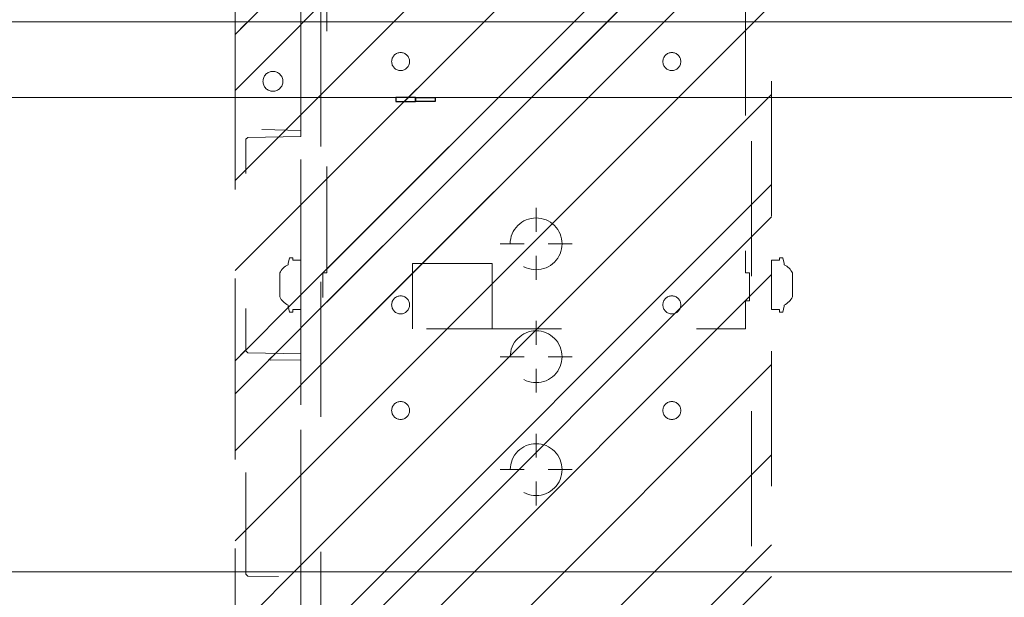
# Model space of a CAD drawing. Header units: inches. Extents: x -463 to -294, y -230 to 12.
# Tile 4 of 68: x -404.44 to -394.72, y -3.32 to 2.39. Entities that reach past the tile are written whole.
import ezdxf

# ---------------------------------------------------------------- set-up
doc = ezdxf.new("R2010")
doc.units = ezdxf.units.IN
doc.header["$LTSCALE"] = 32
doc.header["$MEASUREMENT"] = 0
doc.header["$PDMODE"] = 1
doc.header["$PDSIZE"] = -2
doc.linetypes.add('Dash Style-1', pattern=[0.083328, 0.041656, -0.041672])
for name, color, linetype, lineweight in [('DashLine', 7, 'Dash Style-1', 13), ('DashLineFill', 7, 'Dash Style-1', 13), ('Drawing', 7, 'Continuous', 18), ('Metal-DeskStructure', 7, 'Continuous', 13), ('None', 7, 'Continuous', 18), ('SolidLine', 7, 'Continuous', 15), ('Wood_1-H', 7, 'Continuous', 13)]:
    doc.layers.add(name, color=color, linetype=linetype, lineweight=lineweight)
doc.layers.add('GrainArrowClass', color=7, linetype='Continuous', lineweight=25, true_color=0x888888)
doc.layers.add('Metal-Leg', color=7, linetype='Continuous', lineweight=18, true_color=0x4c4c4c)
pattern_1 = [(45, (0, 0), (-1.613, 1.9357), []), (45, (-1.0608, 1.0608), (-0.472346, 0.41676), [])]

# ---------------------------------------------------------------- blocks, each defined once
blk = doc.blocks.new('GrainArrow-V')
at = {"layer": 'GrainArrowClass'}
for points in [[(-0.2103, 0.0197), (-0.2103, -0.0197), (-0.0162, -0.0197), (-0.0162, 0.0197), (-0.2103, 0.0197)], [(-0.2103, 0.0197), (-0.2103, -0.0197), (-0.0162, -0.0197), (-0.0162, 0.0197), (-0.2103, 0.0197)], [(-0.2103, 0.0197), (-0.2103, -0.0197), (-0.0162, -0.0197), (-0.0162, 0.0197), (-0.2103, 0.0197)], [(-0.2103, 0.0197), (-0.2103, -0.0197), (-0.0162, -0.0197), (-0.0162, 0.0197), (-0.2103, 0.0197)], [(-0.0162, 0.0197), (-0.0162, -0.0197), (-0.0162, -0.0197), (-0.0162, 0.0197), (-0.0162, 0.0197)], [(-0.0162, 0.0197), (-0.0162, -0.0197), (-0.0162, -0.0197), (-0.0162, 0.0197), (-0.0162, 0.0197)], [(0.1779, 0.0197), (0.1779, -0.0197), (-0.0162, -0.0197), (-0.0162, 0.0197), (0.1779, 0.0197)], [(0.1779, 0.0197), (0.1779, -0.0197), (-0.0162, -0.0197), (-0.0162, 0.0197), (0.1779, 0.0197)], [(0.1779, 0.0197), (0.1779, -0.0197), (-0.0162, -0.0197), (-0.0162, 0.0197), (0.1779, 0.0197)], [(0.1779, 0.0197), (0.1779, -0.0197), (-0.0162, -0.0197), (-0.0162, 0.0197), (0.1779, 0.0197)]]:
    blk.add_lwpolyline(points, dxfattribs=at)
blk = doc.blocks.new('Group-24')
at = {"layer": 'Wood_1-H'}
for points in [[(-48.7767, 17.3436), (-33.3279, 17.3436), (-33.3279, 16.5956), (-48.7767, 16.5956), (-48.7767, 17.3436)], [(-48.7767, 17.3436), (-33.3279, 17.3436), (-33.3279, 16.5956), (-48.7767, 16.5956), (-48.7767, 17.3436)], [(-48.7767, 17.3436), (-48.7767, 17.3436), (-33.3279, 17.3436), (-33.3279, 17.3436), (-48.7767, 17.3436)], [(-33.3279, 16.5956), (-33.3279, 16.5956), (-48.7767, 16.5956), (-48.7767, 16.5956), (-33.3279, 16.5956)]]:
    blk.add_lwpolyline(points, dxfattribs=at)
at = {"layer": 'Wood_1-H', "color": 7}
blk.add_blockref('GrainArrow-V', (-41.0523, 16.5759), dxfattribs=at)
blk = doc.blocks.new('Group-28')
at = {"layer": 'DashLineFill', "linetype": 'Continuous', "lineweight": 13}
h = blk.add_hatch(dxfattribs=at)
h.set_pattern_fill('Steel', color=253, style=0, pattern_type=2)
h.set_pattern_definition(pattern_1)
h.paths.add_polyline_path([(-2.0669, 1.3976), (2.0669, 1.3976), (2.0669, 0.1378), (2.1063, 0.1378), (2.1063, -0.1378), (2.0669, -0.1378), (2.0669, -5.2756), (2.1063, -5.2756), (2.1063, -5.5512), (2.0669, -5.5512), (2.0669, -5.8268), (-2.0669, -5.8268), (-2.0669, -5.5512), (-2.1063, -5.5512), (-2.1063, -5.2756), (-2.0669, -5.2756), (-2.0669, -0.1378), (-2.1063, -0.1378), (-2.1063, 0.1378), (-2.0669, 0.1378)])
at = {"layer": 'DashLineFill', "flags": 128}
blk.add_lwpolyline([(-2.0669, 1.3976), (2.0669, 1.3976), (2.0669, 0.1378), (2.1063, 0.1378), (2.1063, -0.1378), (2.0669, -0.1378), (2.0669, -5.2756), (2.1063, -5.2756), (2.1063, -5.5512), (2.0669, -5.5512), (2.0669, -5.8268), (-2.0669, -5.8268), (-2.0669, -5.5512), (-2.1063, -5.5512), (-2.1063, -5.2756), (-2.0669, -5.2756), (-2.0669, -0.1378), (-2.1063, -0.1378), (-2.1063, 0.1378), (-2.0669, 0.1378)], close=True, dxfattribs=at)
at = {"layer": 'SolidLine', "flags": 128}
blk.add_lwpolyline([(-1.2205, -5.8268), (-1.2205, -5.1826), (-0.4331, -5.1826), (-0.4331, -5.8268)], dxfattribs=at)
at = {"layer": 'SolidLine', "linetype": 'Continuous', "lineweight": 5}
blk.add_point((0, 0), dxfattribs=at)
blk = doc.blocks.new('TL14_upper_leg (2D)')
at = {"layer": 'DashLine', "flags": 128}
blk.add_lwpolyline([(0, 1.2205), (0.1196, 1.2146), (0.2381, 1.197), (0.3543, 1.1679), (0.4671, 1.1276), (0.5753, 1.0764), (0.6781, 1.0148), (0.7743, 0.9434), (0.863, 0.863), (0.9434, 0.7743), (1.0148, 0.6781), (1.0764, 0.5753), (1.1276, 0.4671), (1.1679, 0.3543), (1.197, 0.2381), (1.2146, 0.1196), (1.2205, 0), (1.2146, -0.1196), (1.197, -0.2381), (1.1679, -0.3543), (1.1276, -0.4671), (1.0764, -0.5753), (1.0148, -0.6781), (0.9434, -0.7743), (0.863, -0.863), (0.7743, -0.9434), (0.6781, -1.0148), (0.5753, -1.0764), (0.4671, -1.1276), (0.3543, -1.1679), (0.2381, -1.197), (0.1196, -1.2146), (0, -1.2205), (-0.1196, -1.2146), (-0.2381, -1.197), (-0.3543, -1.1679), (-0.4671, -1.1276), (-0.5753, -1.0764), (-0.6781, -1.0148), (-0.7743, -0.9434), (-0.863, -0.863), (-0.9434, -0.7743), (-1.0148, -0.6781), (-1.0764, -0.5753), (-1.1276, -0.4671), (-1.1679, -0.3543), (-1.197, -0.2381), (-1.2146, -0.1196), (-1.2205, 0), (-1.2146, 0.1196), (-1.197, 0.2381), (-1.1679, 0.3543), (-1.1276, 0.4671), (-1.0764, 0.5753), (-1.0148, 0.6781), (-0.9434, 0.7743), (-0.863, 0.863), (-0.7743, 0.9434), (-0.6781, 1.0148), (-0.5753, 1.0764), (-0.4671, 1.1276), (-0.3543, 1.1679), (-0.2381, 1.197), (-0.1196, 1.2146)], close=True, dxfattribs=at)
at = {"layer": 'Metal-Leg', "linetype": 'Continuous', "lineweight": 5}
blk.add_point((0, 0), dxfattribs=at)
blk.add_point((0, 0), dxfattribs=at)
at = {"layer": 'SolidLine', "flags": 128}
for points in [[(-2.3228, 0.2437), (-2.4016, 0.2437), (-2.4016, 0.2677), (-2.4341, 0.2677), (-2.4493, 0.2108), (-2.4493, 0.1992, 0.157975), (-2.5315, 0.1181), (-2.5315, -0.1181, 0.156027), (-2.4493, -0.1991), (-2.4493, -0.2108), (-2.4341, -0.2677), (-2.4016, -0.2677), (-2.4016, -0.2437), (-2.3228, -0.2437)], [(2.3228, 0.2437), (2.4016, 0.2437), (2.4016, 0.2677), (2.4341, 0.2677), (2.4493, 0.2108), (2.4493, 0.1992, -0.157975), (2.5315, 0.1181), (2.5315, -0.1181, -0.156027), (2.4493, -0.1991), (2.4493, -0.2108), (2.4341, -0.2677), (2.4016, -0.2677), (2.4016, -0.2437), (2.3228, -0.2437)], [(-2.3228, -5.15), (-2.4016, -5.15), (-2.4016, -5.126), (-2.4341, -5.126), (-2.4493, -5.1829), (-2.4493, -5.1945, 0.157975), (-2.5315, -5.2756), (-2.5315, -5.5118, 0.156027), (-2.4493, -5.5928), (-2.4493, -5.6045), (-2.4341, -5.6614), (-2.4016, -5.6614), (-2.4016, -5.6374), (-2.3228, -5.6374)], [(2.3228, -5.15), (2.4016, -5.15), (2.4016, -5.126), (2.4341, -5.126), (2.4493, -5.1829), (2.4493, -5.1945, -0.157975), (2.5315, -5.2756), (2.5315, -5.5118, -0.156027), (2.4493, -5.5928), (2.4493, -5.6045), (2.4341, -5.6614), (2.4016, -5.6614), (2.4016, -5.6374), (2.3228, -5.6374)]]:
    blk.add_lwpolyline(points, format="xyb", close=True, dxfattribs=at)
at = {"layer": 'DashLine', "color": 7}
blk.add_blockref('Group-28', (0, 0), dxfattribs=at)
blk = doc.blocks.new('Group-30')
at = {"layer": 'DashLine'}
for p, q in [((0.0002, -0.9961), (0.0002, -0.7598)), ((-0.1179, -1.1142), (-0.3541, -1.1142)), ((0.1183, -1.1142), (0.3545, -1.1142)), ((0.0002, -1.2323), (0.0002, -1.4685))]:
    blk.add_line(p, q, dxfattribs=at)
at = {"layer": 'DashLine', "flags": 128}
blk.add_lwpolyline([(-0.2557, -1.1142), (-0.2545, -1.0891), (-0.2508, -1.0642), (-0.2447, -1.0399), (-0.2362, -1.0162), (-0.2255, -0.9935), (-0.2126, -0.972), (-0.1976, -0.9518), (-0.1808, -0.9332), (-0.1621, -0.9164), (-0.142, -0.9014), (-0.1204, -0.8885), (-0.0977, -0.8777), (-0.0741, -0.8693), (-0.0497, -0.8632), (-0.0249, -0.8595), (0.0002, -0.8583), (0.0253, -0.8595), (0.0501, -0.8632), (0.0745, -0.8693), (0.0981, -0.8777), (0.1208, -0.8885), (0.1424, -0.9014), (0.1625, -0.9164), (0.1812, -0.9332), (0.198, -0.9518), (0.213, -0.972), (0.2259, -0.9935), (0.2366, -1.0162), (0.2451, -1.0399), (0.2512, -1.0642), (0.2549, -1.0891), (0.2561, -1.1142), (0.2549, -1.1393), (0.2512, -1.1641), (0.2451, -1.1885), (0.2366, -1.2121), (0.2259, -1.2348), (0.213, -1.2563), (0.198, -1.2765), (0.1812, -1.2951), (0.1625, -1.312), (0.1424, -1.327), (0.1208, -1.3399), (0.0981, -1.3506), (0.0745, -1.3591), (0.0501, -1.3652), (0.0253, -1.3688), (0.0002, -1.3701), (-0.0249, -1.3688), (-0.0497, -1.3652), (-0.0741, -1.3591), (-0.0977, -1.3506), (-0.1204, -1.3399), (-0.142, -1.327), (-0.1621, -1.312), (-0.1808, -1.2951), (-0.1976, -1.2765), (-0.2126, -1.2563), (-0.2255, -1.2348), (-0.2362, -1.2121), (-0.2447, -1.1885), (-0.2508, -1.1641), (-0.2545, -1.1393)], close=True, dxfattribs=at)
blk = doc.blocks.new('Group-31')
at = {"layer": 'DashLine'}
for p, q in [((0, 0.1181), (0, 0.3543)), ((-0.1181, 0), (-0.3543, 0)), ((0.1181, 0), (0.3543, 0)), ((0, -0.1181), (0, -0.3543))]:
    blk.add_line(p, q, dxfattribs=at)
at = {"layer": 'DashLine', "flags": 128}
blk.add_lwpolyline([(-0.2559, 0), (-0.2547, 0.0251), (-0.251, 0.0499), (-0.2449, 0.0743), (-0.2364, 0.0979), (-0.2257, 0.1206), (-0.2128, 0.1422), (-0.1978, 0.1623), (-0.181, 0.181), (-0.1623, 0.1978), (-0.1422, 0.2128), (-0.1206, 0.2257), (-0.0979, 0.2364), (-0.0743, 0.2449), (-0.0499, 0.251), (-0.0251, 0.2547), (0, 0.2559), (0.0251, 0.2547), (0.0499, 0.251), (0.0743, 0.2449), (0.0979, 0.2364), (0.1206, 0.2257), (0.1422, 0.2128), (0.1623, 0.1978), (0.181, 0.181), (0.1978, 0.1623), (0.2128, 0.1422), (0.2257, 0.1206), (0.2364, 0.0979), (0.2449, 0.0743), (0.251, 0.0499), (0.2547, 0.0251), (0.2559, 0), (0.2547, -0.0251), (0.251, -0.0499), (0.2449, -0.0743), (0.2364, -0.0979), (0.2257, -0.1206), (0.2128, -0.1422), (0.1978, -0.1623), (0.181, -0.181), (0.1623, -0.1978), (0.1422, -0.2128), (0.1206, -0.2257), (0.0979, -0.2364), (0.0743, -0.2449), (0.0499, -0.251), (0.0251, -0.2547), (0, -0.2559), (-0.0251, -0.2547), (-0.0499, -0.251), (-0.0743, -0.2449), (-0.0979, -0.2364), (-0.1206, -0.2257), (-0.1422, -0.2128), (-0.1623, -0.1978), (-0.181, -0.181), (-0.1978, -0.1623), (-0.2128, -0.1422), (-0.2257, -0.1206), (-0.2364, -0.0979), (-0.2449, -0.0743), (-0.251, -0.0499), (-0.2547, -0.0251)], close=True, dxfattribs=at)
blk = doc.blocks.new('Group-32')
at = {"layer": 'DashLine'}
for p, q in [((-0.0002, 1.2323), (-0.0002, 1.4685)), ((-0.1183, 1.1142), (-0.3545, 1.1142)), ((0.1179, 1.1142), (0.3541, 1.1142)), ((-0.0002, 0.9961), (-0.0002, 0.7598))]:
    blk.add_line(p, q, dxfattribs=at)
at = {"layer": 'DashLine', "flags": 128}
blk.add_lwpolyline([(-0.2561, 1.1142), (-0.2549, 1.1393), (-0.2512, 1.1641), (-0.2451, 1.1885), (-0.2366, 1.2121), (-0.2259, 1.2348), (-0.213, 1.2563), (-0.198, 1.2765), (-0.1812, 1.2951), (-0.1625, 1.312), (-0.1424, 1.327), (-0.1208, 1.3399), (-0.0981, 1.3506), (-0.0745, 1.3591), (-0.0501, 1.3652), (-0.0253, 1.3688), (-0.0002, 1.3701), (0.0249, 1.3688), (0.0497, 1.3652), (0.0741, 1.3591), (0.0977, 1.3506), (0.1204, 1.3399), (0.142, 1.327), (0.1621, 1.312), (0.1808, 1.2951), (0.1976, 1.2765), (0.2126, 1.2563), (0.2255, 1.2348), (0.2362, 1.2121), (0.2447, 1.1885), (0.2508, 1.1641), (0.2545, 1.1393), (0.2557, 1.1142), (0.2545, 1.0891), (0.2508, 1.0642), (0.2447, 1.0399), (0.2362, 1.0162), (0.2255, 0.9935), (0.2126, 0.972), (0.1976, 0.9518), (0.1808, 0.9332), (0.1621, 0.9164), (0.142, 0.9014), (0.1204, 0.8885), (0.0977, 0.8777), (0.0741, 0.8693), (0.0497, 0.8632), (0.0249, 0.8595), (-0.0002, 0.8583), (-0.0253, 0.8595), (-0.0501, 0.8632), (-0.0745, 0.8693), (-0.0981, 0.8777), (-0.1208, 0.8885), (-0.1424, 0.9014), (-0.1625, 0.9164), (-0.1812, 0.9332), (-0.198, 0.9518), (-0.213, 0.972), (-0.2259, 0.9935), (-0.2366, 1.0162), (-0.2451, 1.0399), (-0.2512, 1.0642), (-0.2549, 1.0891)], close=True, dxfattribs=at)
blk = doc.blocks.new('1BRPT9-Bracket (2D)')
at = {"layer": 'DashLineFill', "linetype": 'Continuous', "lineweight": 13}
h = blk.add_hatch(dxfattribs=at)
h.set_pattern_fill('Steel', color=253, style=0, pattern_type=2)
h.set_pattern_definition(pattern_1)
edge = h.paths.add_edge_path()
edge.add_arc((1.6779, -8.4882), 0.252, 270, 360)
edge.add_line((1.9299, -8.4882), (1.9299, -7.4803))
edge.add_line((1.9299, -7.4803), (2.3236, -7.4803))
edge.add_line((2.3236, -7.4803), (2.3236, 7.4611))
edge.add_line((2.3236, 7.4611), (1.9299, 7.4803))
edge.add_line((1.9299, 7.4803), (1.9299, 8.4882))
edge.add_arc((1.6779, 8.4882), 0.252, 360, 450)
edge.add_line((1.6779, 8.7402), (-2.3221, 8.7402))
edge.add_line((-2.3221, 8.7402), (-2.3221, -8.7402))
edge.add_line((-2.3221, -8.7402), (1.6779, -8.7402))
h = blk.add_hatch(dxfattribs=at)
h.set_pattern_fill('Steel', color=253, style=0, pattern_type=2)
h.set_pattern_definition(pattern_1)
h.paths.add_polyline_path([(-1.3378, 3.002), (-1.3291, 3.0015), (-1.3205, 3.0003), (-1.3121, 2.9982), (-1.3039, 2.9952), (-1.2961, 2.9915), (-1.2886, 2.987), (-1.2816, 2.9819), (-1.2752, 2.976), (-1.2693, 2.9696), (-1.2642, 2.9626), (-1.2597, 2.9551), (-1.256, 2.9473), (-1.253, 2.9391), (-1.2509, 2.9307), (-1.2497, 2.9221), (-1.2492, 2.9134), (-1.2497, 2.9047), (-1.2509, 2.8961), (-1.253, 2.8877), (-1.256, 2.8795), (-1.2597, 2.8716), (-1.2642, 2.8642), (-1.2693, 2.8572), (-1.2752, 2.8507), (-1.2816, 2.8449), (-1.2886, 2.8397), (-1.2961, 2.8353), (-1.3039, 2.8315), (-1.3121, 2.8286), (-1.3205, 2.8265), (-1.3291, 2.8252), (-1.3378, 2.8248), (-1.3465, 2.8252), (-1.3551, 2.8265), (-1.3635, 2.8286), (-1.3717, 2.8315), (-1.3796, 2.8353), (-1.387, 2.8397), (-1.394, 2.8449), (-1.4005, 2.8507), (-1.4063, 2.8572), (-1.4115, 2.8642), (-1.4159, 2.8716), (-1.4197, 2.8795), (-1.4226, 2.8877), (-1.4247, 2.8961), (-1.426, 2.9047), (-1.4264, 2.9134), (-1.426, 2.9221), (-1.4247, 2.9307), (-1.4226, 2.9391), (-1.4197, 2.9473), (-1.4159, 2.9551), (-1.4115, 2.9626), (-1.4063, 2.9696), (-1.4005, 2.976), (-1.394, 2.9819), (-1.387, 2.987), (-1.3796, 2.9915), (-1.3717, 2.9952), (-1.3635, 2.9982), (-1.3551, 3.0003), (-1.3465, 3.0015)])
h = blk.add_hatch(dxfattribs=at)
h.set_pattern_fill('Steel', color=253, style=0, pattern_type=2)
h.set_pattern_definition(pattern_1)
h.paths.add_polyline_path([(1.3393, 3.002), (1.348, 3.0015), (1.3566, 3.0003), (1.3651, 2.9982), (1.3732, 2.9952), (1.3811, 2.9915), (1.3886, 2.987), (1.3955, 2.9819), (1.402, 2.976), (1.4078, 2.9696), (1.413, 2.9626), (1.4175, 2.9551), (1.4212, 2.9473), (1.4241, 2.9391), (1.4262, 2.9307), (1.4275, 2.9221), (1.4279, 2.9134), (1.4275, 2.9047), (1.4262, 2.8961), (1.4241, 2.8877), (1.4212, 2.8795), (1.4175, 2.8716), (1.413, 2.8642), (1.4078, 2.8572), (1.402, 2.8507), (1.3955, 2.8449), (1.3886, 2.8397), (1.3811, 2.8353), (1.3732, 2.8315), (1.3651, 2.8286), (1.3566, 2.8265), (1.348, 2.8252), (1.3393, 2.8248), (1.3307, 2.8252), (1.3221, 2.8265), (1.3136, 2.8286), (1.3054, 2.8315), (1.2976, 2.8353), (1.2901, 2.8397), (1.2832, 2.8449), (1.2767, 2.8507), (1.2709, 2.8572), (1.2657, 2.8642), (1.2612, 2.8716), (1.2575, 2.8795), (1.2546, 2.8877), (1.2525, 2.8961), (1.2512, 2.9047), (1.2508, 2.9134), (1.2512, 2.9221), (1.2525, 2.9307), (1.2546, 2.9391), (1.2575, 2.9473), (1.2612, 2.9551), (1.2657, 2.9626), (1.2709, 2.9696), (1.2767, 2.976), (1.2832, 2.9819), (1.2901, 2.987), (1.2976, 2.9915), (1.3054, 2.9952), (1.3136, 2.9982), (1.3221, 3.0003), (1.3307, 3.0015)])
h = blk.add_hatch(dxfattribs=at)
h.set_pattern_fill('Steel', color=253, style=0, pattern_type=2)
h.set_pattern_definition(pattern_1)
h.paths.add_polyline_path([(-1.3378, 0.6004), (-1.3291, 0.6), (-1.3205, 0.5987), (-1.3121, 0.5966), (-1.3039, 0.5937), (-1.2961, 0.5899), (-1.2886, 0.5855), (-1.2816, 0.5803), (-1.2752, 0.5744), (-1.2693, 0.568), (-1.2642, 0.561), (-1.2597, 0.5536), (-1.256, 0.5457), (-1.253, 0.5375), (-1.2509, 0.5291), (-1.2497, 0.5205), (-1.2492, 0.5118), (-1.2497, 0.5031), (-1.2509, 0.4945), (-1.253, 0.4861), (-1.256, 0.4779), (-1.2597, 0.4701), (-1.2642, 0.4626), (-1.2693, 0.4556), (-1.2752, 0.4492), (-1.2816, 0.4433), (-1.2886, 0.4382), (-1.2961, 0.4337), (-1.3039, 0.43), (-1.3121, 0.427), (-1.3205, 0.4249), (-1.3291, 0.4237), (-1.3378, 0.4232), (-1.3465, 0.4237), (-1.3551, 0.4249), (-1.3635, 0.427), (-1.3717, 0.43), (-1.3796, 0.4337), (-1.387, 0.4382), (-1.394, 0.4433), (-1.4005, 0.4492), (-1.4063, 0.4556), (-1.4115, 0.4626), (-1.4159, 0.4701), (-1.4197, 0.4779), (-1.4226, 0.4861), (-1.4247, 0.4945), (-1.426, 0.5031), (-1.4264, 0.5118), (-1.426, 0.5205), (-1.4247, 0.5291), (-1.4226, 0.5375), (-1.4197, 0.5457), (-1.4159, 0.5536), (-1.4115, 0.561), (-1.4063, 0.568), (-1.4005, 0.5744), (-1.394, 0.5803), (-1.387, 0.5855), (-1.3796, 0.5899), (-1.3717, 0.5937), (-1.3635, 0.5966), (-1.3551, 0.5987), (-1.3465, 0.6)])
h = blk.add_hatch(dxfattribs=at)
h.set_pattern_fill('Steel', color=253, style=0, pattern_type=2)
h.set_pattern_definition(pattern_1)
h.paths.add_polyline_path([(1.3393, 0.6004), (1.348, 0.6), (1.3566, 0.5987), (1.3651, 0.5966), (1.3732, 0.5937), (1.3811, 0.5899), (1.3886, 0.5855), (1.3955, 0.5803), (1.402, 0.5744), (1.4078, 0.568), (1.413, 0.561), (1.4175, 0.5536), (1.4212, 0.5457), (1.4241, 0.5375), (1.4262, 0.5291), (1.4275, 0.5205), (1.4279, 0.5118), (1.4275, 0.5031), (1.4262, 0.4945), (1.4241, 0.4861), (1.4212, 0.4779), (1.4175, 0.4701), (1.413, 0.4626), (1.4078, 0.4556), (1.402, 0.4492), (1.3955, 0.4433), (1.3886, 0.4382), (1.3811, 0.4337), (1.3732, 0.43), (1.3651, 0.427), (1.3566, 0.4249), (1.348, 0.4237), (1.3393, 0.4232), (1.3307, 0.4237), (1.3221, 0.4249), (1.3136, 0.427), (1.3054, 0.43), (1.2976, 0.4337), (1.2901, 0.4382), (1.2832, 0.4433), (1.2767, 0.4492), (1.2709, 0.4556), (1.2657, 0.4626), (1.2612, 0.4701), (1.2575, 0.4779), (1.2546, 0.4861), (1.2525, 0.4945), (1.2512, 0.5031), (1.2508, 0.5118), (1.2512, 0.5205), (1.2525, 0.5291), (1.2546, 0.5375), (1.2575, 0.5457), (1.2612, 0.5536), (1.2657, 0.561), (1.2709, 0.568), (1.2767, 0.5744), (1.2832, 0.5803), (1.2901, 0.5855), (1.2976, 0.5899), (1.3054, 0.5937), (1.3136, 0.5966), (1.3221, 0.5987), (1.3307, 0.6)])
h = blk.add_hatch(dxfattribs=at)
h.set_pattern_fill('Steel', color=253, style=0, pattern_type=2)
h.set_pattern_definition(pattern_1)
h.paths.add_polyline_path([(-1.3378, -0.6196), (-1.3465, -0.6191), (-1.3551, -0.6179), (-1.3635, -0.6158), (-1.3717, -0.6128), (-1.3796, -0.6091), (-1.387, -0.6046), (-1.394, -0.5995), (-1.4005, -0.5936), (-1.4063, -0.5872), (-1.4115, -0.5802), (-1.4159, -0.5727), (-1.4197, -0.5649), (-1.4226, -0.5567), (-1.4247, -0.5483), (-1.426, -0.5397), (-1.4264, -0.531), (-1.426, -0.5223), (-1.4247, -0.5137), (-1.4226, -0.5053), (-1.4197, -0.4971), (-1.4159, -0.4892), (-1.4115, -0.4818), (-1.4063, -0.4748), (-1.4005, -0.4684), (-1.394, -0.4625), (-1.387, -0.4573), (-1.3796, -0.4529), (-1.3717, -0.4492), (-1.3635, -0.4462), (-1.3551, -0.4441), (-1.3465, -0.4428), (-1.3378, -0.4424), (-1.3291, -0.4428), (-1.3205, -0.4441), (-1.3121, -0.4462), (-1.3039, -0.4492), (-1.2961, -0.4529), (-1.2886, -0.4573), (-1.2816, -0.4625), (-1.2752, -0.4684), (-1.2693, -0.4748), (-1.2642, -0.4818), (-1.2597, -0.4892), (-1.256, -0.4971), (-1.253, -0.5053), (-1.2509, -0.5137), (-1.2497, -0.5223), (-1.2492, -0.531), (-1.2497, -0.5397), (-1.2509, -0.5483), (-1.253, -0.5567), (-1.256, -0.5649), (-1.2597, -0.5727), (-1.2642, -0.5802), (-1.2693, -0.5872), (-1.2752, -0.5936), (-1.2816, -0.5995), (-1.2886, -0.6046), (-1.2961, -0.6091), (-1.3039, -0.6128), (-1.3121, -0.6158), (-1.3205, -0.6179), (-1.3291, -0.6191)])
h = blk.add_hatch(dxfattribs=at)
h.set_pattern_fill('Steel', color=253, style=0, pattern_type=2)
h.set_pattern_definition(pattern_1)
h.paths.add_polyline_path([(1.3393, -0.6196), (1.3307, -0.6191), (1.3221, -0.6179), (1.3136, -0.6158), (1.3054, -0.6128), (1.2976, -0.6091), (1.2901, -0.6046), (1.2832, -0.5995), (1.2767, -0.5936), (1.2709, -0.5872), (1.2657, -0.5802), (1.2612, -0.5727), (1.2575, -0.5649), (1.2546, -0.5567), (1.2525, -0.5483), (1.2512, -0.5397), (1.2508, -0.531), (1.2512, -0.5223), (1.2525, -0.5137), (1.2546, -0.5053), (1.2575, -0.4971), (1.2612, -0.4892), (1.2657, -0.4818), (1.2709, -0.4748), (1.2767, -0.4684), (1.2832, -0.4625), (1.2901, -0.4573), (1.2976, -0.4529), (1.3054, -0.4492), (1.3136, -0.4462), (1.3221, -0.4441), (1.3307, -0.4428), (1.3393, -0.4424), (1.348, -0.4428), (1.3566, -0.4441), (1.3651, -0.4462), (1.3732, -0.4492), (1.3811, -0.4529), (1.3886, -0.4573), (1.3955, -0.4625), (1.402, -0.4684), (1.4078, -0.4748), (1.413, -0.4818), (1.4175, -0.4892), (1.4212, -0.4971), (1.4241, -0.5053), (1.4262, -0.5137), (1.4275, -0.5223), (1.4279, -0.531), (1.4275, -0.5397), (1.4262, -0.5483), (1.4241, -0.5567), (1.4212, -0.5649), (1.4175, -0.5727), (1.413, -0.5802), (1.4078, -0.5872), (1.402, -0.5936), (1.3955, -0.5995), (1.3886, -0.6046), (1.3811, -0.6091), (1.3732, -0.6128), (1.3651, -0.6158), (1.3566, -0.6179), (1.348, -0.6191)])
at = {"layer": 'DashLineFill'}
for p, q in [((-2.1252, 8.7402), (-2.1252, -8.7402)), ((2.1268, 7.4611), (2.1268, -7.4803))]:
    blk.add_line(p, q, dxfattribs=at)
at = {"layer": 'DashLineFill', "flags": 128}
blk.add_lwpolyline([(1.6779, -8.7402, 0.414214), (1.9299, -8.4882), (1.9299, -7.4803), (2.3236, -7.4803), (2.3236, 7.4611), (1.9299, 7.4803), (1.9299, 8.4882, 0.414214), (1.6779, 8.7402), (-2.3221, 8.7402), (-2.3221, -8.7402)], format="xyb", close=True, dxfattribs=at)
for points in [[(-1.3378, 3.002), (-1.3291, 3.0015), (-1.3205, 3.0003), (-1.3121, 2.9982), (-1.3039, 2.9952), (-1.2961, 2.9915), (-1.2886, 2.987), (-1.2816, 2.9819), (-1.2752, 2.976), (-1.2693, 2.9696), (-1.2642, 2.9626), (-1.2597, 2.9551), (-1.256, 2.9473), (-1.253, 2.9391), (-1.2509, 2.9307), (-1.2497, 2.9221), (-1.2492, 2.9134), (-1.2497, 2.9047), (-1.2509, 2.8961), (-1.253, 2.8877), (-1.256, 2.8795), (-1.2597, 2.8716), (-1.2642, 2.8642), (-1.2693, 2.8572), (-1.2752, 2.8507), (-1.2816, 2.8449), (-1.2886, 2.8397), (-1.2961, 2.8353), (-1.3039, 2.8315), (-1.3121, 2.8286), (-1.3205, 2.8265), (-1.3291, 2.8252), (-1.3378, 2.8248), (-1.3465, 2.8252), (-1.3551, 2.8265), (-1.3635, 2.8286), (-1.3717, 2.8315), (-1.3796, 2.8353), (-1.387, 2.8397), (-1.394, 2.8449), (-1.4005, 2.8507), (-1.4063, 2.8572), (-1.4115, 2.8642), (-1.4159, 2.8716), (-1.4197, 2.8795), (-1.4226, 2.8877), (-1.4247, 2.8961), (-1.426, 2.9047), (-1.4264, 2.9134), (-1.426, 2.9221), (-1.4247, 2.9307), (-1.4226, 2.9391), (-1.4197, 2.9473), (-1.4159, 2.9551), (-1.4115, 2.9626), (-1.4063, 2.9696), (-1.4005, 2.976), (-1.394, 2.9819), (-1.387, 2.987), (-1.3796, 2.9915), (-1.3717, 2.9952), (-1.3635, 2.9982), (-1.3551, 3.0003), (-1.3465, 3.0015)], [(1.3393, 3.002), (1.348, 3.0015), (1.3566, 3.0003), (1.3651, 2.9982), (1.3732, 2.9952), (1.3811, 2.9915), (1.3886, 2.987), (1.3955, 2.9819), (1.402, 2.976), (1.4078, 2.9696), (1.413, 2.9626), (1.4175, 2.9551), (1.4212, 2.9473), (1.4241, 2.9391), (1.4262, 2.9307), (1.4275, 2.9221), (1.4279, 2.9134), (1.4275, 2.9047), (1.4262, 2.8961), (1.4241, 2.8877), (1.4212, 2.8795), (1.4175, 2.8716), (1.413, 2.8642), (1.4078, 2.8572), (1.402, 2.8507), (1.3955, 2.8449), (1.3886, 2.8397), (1.3811, 2.8353), (1.3732, 2.8315), (1.3651, 2.8286), (1.3566, 2.8265), (1.348, 2.8252), (1.3393, 2.8248), (1.3307, 2.8252), (1.3221, 2.8265), (1.3136, 2.8286), (1.3054, 2.8315), (1.2976, 2.8353), (1.2901, 2.8397), (1.2832, 2.8449), (1.2767, 2.8507), (1.2709, 2.8572), (1.2657, 2.8642), (1.2612, 2.8716), (1.2575, 2.8795), (1.2546, 2.8877), (1.2525, 2.8961), (1.2512, 2.9047), (1.2508, 2.9134), (1.2512, 2.9221), (1.2525, 2.9307), (1.2546, 2.9391), (1.2575, 2.9473), (1.2612, 2.9551), (1.2657, 2.9626), (1.2709, 2.9696), (1.2767, 2.976), (1.2832, 2.9819), (1.2901, 2.987), (1.2976, 2.9915), (1.3054, 2.9952), (1.3136, 2.9982), (1.3221, 3.0003), (1.3307, 3.0015)], [(-1.3378, 0.6004), (-1.3291, 0.6), (-1.3205, 0.5987), (-1.3121, 0.5966), (-1.3039, 0.5937), (-1.2961, 0.5899), (-1.2886, 0.5855), (-1.2816, 0.5803), (-1.2752, 0.5744), (-1.2693, 0.568), (-1.2642, 0.561), (-1.2597, 0.5536), (-1.256, 0.5457), (-1.253, 0.5375), (-1.2509, 0.5291), (-1.2497, 0.5205), (-1.2492, 0.5118), (-1.2497, 0.5031), (-1.2509, 0.4945), (-1.253, 0.4861), (-1.256, 0.4779), (-1.2597, 0.4701), (-1.2642, 0.4626), (-1.2693, 0.4556), (-1.2752, 0.4492), (-1.2816, 0.4433), (-1.2886, 0.4382), (-1.2961, 0.4337), (-1.3039, 0.43), (-1.3121, 0.427), (-1.3205, 0.4249), (-1.3291, 0.4237), (-1.3378, 0.4232), (-1.3465, 0.4237), (-1.3551, 0.4249), (-1.3635, 0.427), (-1.3717, 0.43), (-1.3796, 0.4337), (-1.387, 0.4382), (-1.394, 0.4433), (-1.4005, 0.4492), (-1.4063, 0.4556), (-1.4115, 0.4626), (-1.4159, 0.4701), (-1.4197, 0.4779), (-1.4226, 0.4861), (-1.4247, 0.4945), (-1.426, 0.5031), (-1.4264, 0.5118), (-1.426, 0.5205), (-1.4247, 0.5291), (-1.4226, 0.5375), (-1.4197, 0.5457), (-1.4159, 0.5536), (-1.4115, 0.561), (-1.4063, 0.568), (-1.4005, 0.5744), (-1.394, 0.5803), (-1.387, 0.5855), (-1.3796, 0.5899), (-1.3717, 0.5937), (-1.3635, 0.5966), (-1.3551, 0.5987), (-1.3465, 0.6)], [(1.3393, 0.6004), (1.348, 0.6), (1.3566, 0.5987), (1.3651, 0.5966), (1.3732, 0.5937), (1.3811, 0.5899), (1.3886, 0.5855), (1.3955, 0.5803), (1.402, 0.5744), (1.4078, 0.568), (1.413, 0.561), (1.4175, 0.5536), (1.4212, 0.5457), (1.4241, 0.5375), (1.4262, 0.5291), (1.4275, 0.5205), (1.4279, 0.5118), (1.4275, 0.5031), (1.4262, 0.4945), (1.4241, 0.4861), (1.4212, 0.4779), (1.4175, 0.4701), (1.413, 0.4626), (1.4078, 0.4556), (1.402, 0.4492), (1.3955, 0.4433), (1.3886, 0.4382), (1.3811, 0.4337), (1.3732, 0.43), (1.3651, 0.427), (1.3566, 0.4249), (1.348, 0.4237), (1.3393, 0.4232), (1.3307, 0.4237), (1.3221, 0.4249), (1.3136, 0.427), (1.3054, 0.43), (1.2976, 0.4337), (1.2901, 0.4382), (1.2832, 0.4433), (1.2767, 0.4492), (1.2709, 0.4556), (1.2657, 0.4626), (1.2612, 0.4701), (1.2575, 0.4779), (1.2546, 0.4861), (1.2525, 0.4945), (1.2512, 0.5031), (1.2508, 0.5118), (1.2512, 0.5205), (1.2525, 0.5291), (1.2546, 0.5375), (1.2575, 0.5457), (1.2612, 0.5536), (1.2657, 0.561), (1.2709, 0.568), (1.2767, 0.5744), (1.2832, 0.5803), (1.2901, 0.5855), (1.2976, 0.5899), (1.3054, 0.5937), (1.3136, 0.5966), (1.3221, 0.5987), (1.3307, 0.6)], [(-1.3378, -0.6196), (-1.3465, -0.6191), (-1.3551, -0.6179), (-1.3635, -0.6158), (-1.3717, -0.6128), (-1.3796, -0.6091), (-1.387, -0.6046), (-1.394, -0.5995), (-1.4005, -0.5936), (-1.4063, -0.5872), (-1.4115, -0.5802), (-1.4159, -0.5727), (-1.4197, -0.5649), (-1.4226, -0.5567), (-1.4247, -0.5483), (-1.426, -0.5397), (-1.4264, -0.531), (-1.426, -0.5223), (-1.4247, -0.5137), (-1.4226, -0.5053), (-1.4197, -0.4971), (-1.4159, -0.4892), (-1.4115, -0.4818), (-1.4063, -0.4748), (-1.4005, -0.4684), (-1.394, -0.4625), (-1.387, -0.4573), (-1.3796, -0.4529), (-1.3717, -0.4492), (-1.3635, -0.4462), (-1.3551, -0.4441), (-1.3465, -0.4428), (-1.3378, -0.4424), (-1.3291, -0.4428), (-1.3205, -0.4441), (-1.3121, -0.4462), (-1.3039, -0.4492), (-1.2961, -0.4529), (-1.2886, -0.4573), (-1.2816, -0.4625), (-1.2752, -0.4684), (-1.2693, -0.4748), (-1.2642, -0.4818), (-1.2597, -0.4892), (-1.256, -0.4971), (-1.253, -0.5053), (-1.2509, -0.5137), (-1.2497, -0.5223), (-1.2492, -0.531), (-1.2497, -0.5397), (-1.2509, -0.5483), (-1.253, -0.5567), (-1.256, -0.5649), (-1.2597, -0.5727), (-1.2642, -0.5802), (-1.2693, -0.5872), (-1.2752, -0.5936), (-1.2816, -0.5995), (-1.2886, -0.6046), (-1.2961, -0.6091), (-1.3039, -0.6128), (-1.3121, -0.6158), (-1.3205, -0.6179), (-1.3291, -0.6191)], [(1.3393, -0.6196), (1.3307, -0.6191), (1.3221, -0.6179), (1.3136, -0.6158), (1.3054, -0.6128), (1.2976, -0.6091), (1.2901, -0.6046), (1.2832, -0.5995), (1.2767, -0.5936), (1.2709, -0.5872), (1.2657, -0.5802), (1.2612, -0.5727), (1.2575, -0.5649), (1.2546, -0.5567), (1.2525, -0.5483), (1.2512, -0.5397), (1.2508, -0.531), (1.2512, -0.5223), (1.2525, -0.5137), (1.2546, -0.5053), (1.2575, -0.4971), (1.2612, -0.4892), (1.2657, -0.4818), (1.2709, -0.4748), (1.2767, -0.4684), (1.2832, -0.4625), (1.2901, -0.4573), (1.2976, -0.4529), (1.3054, -0.4492), (1.3136, -0.4462), (1.3221, -0.4441), (1.3307, -0.4428), (1.3393, -0.4424), (1.348, -0.4428), (1.3566, -0.4441), (1.3651, -0.4462), (1.3732, -0.4492), (1.3811, -0.4529), (1.3886, -0.4573), (1.3955, -0.4625), (1.402, -0.4684), (1.4078, -0.4748), (1.413, -0.4818), (1.4175, -0.4892), (1.4212, -0.4971), (1.4241, -0.5053), (1.4262, -0.5137), (1.4275, -0.5223), (1.4279, -0.531), (1.4275, -0.5397), (1.4262, -0.5483), (1.4241, -0.5567), (1.4212, -0.5649), (1.4175, -0.5727), (1.413, -0.5802), (1.4078, -0.5872), (1.402, -0.5936), (1.3955, -0.5995), (1.3886, -0.6046), (1.3811, -0.6091), (1.3732, -0.6128), (1.3651, -0.6158), (1.3566, -0.6179), (1.348, -0.6191)]]:
    blk.add_lwpolyline(points, close=True, dxfattribs=at)
at = {"layer": 'DashLineFill', "linetype": 'Continuous', "lineweight": 5}
for p in [(0.0002, 1.1142), (0.0002, 0), (0.0002, -1.1142)]:
    blk.add_point(p, dxfattribs=at)
at = {"layer": 'Metal-DeskStructure', "color": 7}
for name in ['Group-32', 'Group-31', 'Group-30']:
    blk.add_blockref(name, (0, 0), dxfattribs=at)
blk = doc.blocks.new('1BRPT8_Cover (2D)')
at = {"layer": 'DashLineFill', "linetype": 'Continuous', "lineweight": 13}
h = blk.add_hatch(dxfattribs=at)
h.set_pattern_fill('Steel', color=253, style=0, pattern_type=2)
h.set_pattern_definition(pattern_1)
h.paths.add_polyline_path([(-1.5945, -8.7638), (-2.3228, -8.7638), (-2.3228, -8.7511), (-2.8261, -8.7423), (-2.8664, -8.7028), (-2.8664, -6.673), (-2.8472, -6.6533), (-2.3228, -6.6441), (-2.3228, -6.5842), (-2.8472, -6.5751), (-2.8664, -6.5554), (-2.8664, -4.4682), (-2.8472, -4.4486), (-2.3228, -4.4394), (-2.3228, -4.3795), (-2.8472, -4.3703), (-2.8664, -4.3507), (-2.8664, -2.2635), (-2.8472, -2.2438), (-2.3228, -2.2347), (-2.3228, -2.1748), (-2.8472, -2.1656), (-2.8664, -2.1459), (-2.8664, -0.0588), (-2.8472, -0.0391), (-2.3228, -0.03), (-2.3228, 0.03), (-2.8472, 0.0391), (-2.8664, 0.0588), (-2.8664, 2.1459), (-2.8472, 2.1656), (-2.3228, 2.1748), (-2.3228, 2.2347), (-2.8472, 2.2438), (-2.8664, 2.2635), (-2.8664, 4.3507), (-2.8472, 4.3703), (-2.3228, 4.3795), (-2.3228, 4.4394), (-2.8472, 4.4486), (-2.8664, 4.4682), (-2.8655, 6.5554), (-2.8472, 6.5751), (-2.3228, 6.5842), (-2.3228, 6.6441), (-2.8472, 6.6533), (-2.8664, 6.673), (-2.8664, 8.7028), (-2.8261, 8.7423), (-1.5945, 8.7638), (-1.5945, 8.8583), (-2.9724, 8.8583), (-2.9724, -8.8583), (-1.5945, -8.8583)])
h = blk.add_hatch(dxfattribs=at)
h.set_pattern_fill('Steel', color=253, style=0, pattern_type=2)
h.set_pattern_definition(pattern_1)
h.paths.add_polyline_path([(-2.3228, 8.8583), (-2.3228, -8.8583), (-2.9724, -8.8583), (-2.9724, 8.8583)])
at = {"layer": 'DashLine', "linetype": 'Continuous', "lineweight": 5}
blk.add_point((0, 0), dxfattribs=at)
at = {"layer": 'DashLineFill', "flags": 128}
for points in [[(-1.5945, -8.7638), (-2.3228, -8.7638), (-2.3228, -8.7511), (-2.8261, -8.7423), (-2.8664, -8.7028), (-2.8664, -6.673), (-2.8472, -6.6533), (-2.3228, -6.6441), (-2.3228, -6.5842), (-2.8472, -6.5751), (-2.8664, -6.5554), (-2.8664, -4.4682), (-2.8472, -4.4486), (-2.3228, -4.4394), (-2.3228, -4.3795), (-2.8472, -4.3703), (-2.8664, -4.3507), (-2.8664, -2.2635), (-2.8472, -2.2438), (-2.3228, -2.2347), (-2.3228, -2.1748), (-2.8472, -2.1656), (-2.8664, -2.1459), (-2.8664, -0.0588), (-2.8472, -0.0391), (-2.3228, -0.03), (-2.3228, 0.03), (-2.8472, 0.0391), (-2.8664, 0.0588), (-2.8664, 2.1459), (-2.8472, 2.1656), (-2.3228, 2.1748), (-2.3228, 2.2347), (-2.8472, 2.2438), (-2.8664, 2.2635), (-2.8664, 4.3507), (-2.8472, 4.3703), (-2.3228, 4.3795), (-2.3228, 4.4394), (-2.8472, 4.4486), (-2.8664, 4.4682), (-2.8655, 6.5554), (-2.8472, 6.5751), (-2.3228, 6.5842), (-2.3228, 6.6441), (-2.8472, 6.6533), (-2.8664, 6.673), (-2.8664, 8.7028), (-2.8261, 8.7423), (-1.5945, 8.7638), (-1.5945, 8.8583), (-2.9724, 8.8583), (-2.9724, -8.8583), (-1.5945, -8.8583)], [(-2.3228, 8.8583), (-2.3228, -8.8583), (-2.9724, -8.8583), (-2.9724, 8.8583)]]:
    blk.add_lwpolyline(points, close=True, dxfattribs=at)
at = {"layer": 'SolidLine', "flags": 128}
blk.add_lwpolyline([(-2.5, 2.7185), (-2.5005, 2.7089), (-2.5019, 2.6993), (-2.5042, 2.6899), (-2.5075, 2.6808), (-2.5116, 2.6721), (-2.5166, 2.6638), (-2.5223, 2.6561), (-2.5288, 2.6489), (-2.536, 2.6424), (-2.5437, 2.6367), (-2.552, 2.6317), (-2.5608, 2.6276), (-2.5699, 2.6243), (-2.5792, 2.622), (-2.5888, 2.6206), (-2.5984, 2.6201), (-2.6081, 2.6206), (-2.6176, 2.622), (-2.627, 2.6243), (-2.6361, 2.6276), (-2.6448, 2.6317), (-2.6531, 2.6367), (-2.6609, 2.6424), (-2.668, 2.6489), (-2.6745, 2.6561), (-2.6803, 2.6638), (-2.6852, 2.6721), (-2.6894, 2.6808), (-2.6926, 2.6899), (-2.695, 2.6993), (-2.6964, 2.7089), (-2.6969, 2.7185), (-2.6964, 2.7282), (-2.695, 2.7377), (-2.6926, 2.7471), (-2.6894, 2.7562), (-2.6852, 2.7649), (-2.6803, 2.7732), (-2.6745, 2.7809), (-2.668, 2.7881), (-2.6609, 2.7946), (-2.6531, 2.8003), (-2.6448, 2.8053), (-2.6361, 2.8094), (-2.627, 2.8127), (-2.6176, 2.815), (-2.6081, 2.8165), (-2.5984, 2.8169), (-2.5888, 2.8165), (-2.5792, 2.815), (-2.5699, 2.8127), (-2.5608, 2.8094), (-2.552, 2.8053), (-2.5437, 2.8003), (-2.536, 2.7946), (-2.5288, 2.7881), (-2.5223, 2.7809), (-2.5166, 2.7732), (-2.5116, 2.7649), (-2.5075, 2.7562), (-2.5042, 2.7471), (-2.5019, 2.7377), (-2.5005, 2.7282)], close=True, dxfattribs=at)
blk = doc.blocks.new('Group-53')
at = {"layer": 'None', "color": 7}
for name, p in [('1BRPT8_Cover (2D)', (-39.8791, 14.0365)), ('1BRPT9-Bracket (2D)', (-39.8791, 14.0365)), ('TL14_upper_leg (2D)', (-39.8791, 20.1389))]:
    blk.add_blockref(name, p, dxfattribs=at)
blk = doc.blocks.new('Group-63')
at = {"layer": 'SolidLine', "flags": 128}
blk.add_lwpolyline([(12.0197, -13.5315), (125.9961, -13.5315), (125.9961, -25.5394), (12.0197, -25.5394)], close=True, dxfattribs=at)
blk = doc.blocks.new('Group-64')
at = {"layer": 'None'}
blk.add_blockref('Group-63', (0, 0), dxfattribs=at)
blk = doc.blocks.new('Group-65')
at = {"layer": 'None'}
blk.add_blockref('Group-64', (0, 0), dxfattribs=at)
blk = doc.blocks.new('SL Overhead (2D)')
at = {"layer": 'None'}
blk.add_blockref('Group-65', (0, 0), dxfattribs=at)
at = {"layer": 'Drawing', "color": 0, "flags": 1}
for tag in ['Tag', 'Catalog', 'Option1', 'Option2', 'Option3', 'Option4', 'Option5', 'Option6', 'Option7', 'Option8', 'Option9', 'Option10', 'Option11', 'Option12', 'Custom', 'FinishGroup', 'Discount', 'Item2', 'Item3', 'Item6', 'Item8', 'Item9', 'Item10', 'Item12', 'Item13', 'Item16', 'Item18', 'Item19', 'Item20', 'Item21', 'Item22', 'Item23', 'Item24', 'Item25', 'Item1', 'Item4', 'Item5', 'Item7', 'Item11', 'Item14', 'Item15', 'Item17']:
    blk.add_attdef(tag, (-60.8358, -146.5265), '', height=0.00709, dxfattribs=at)

msp = doc.modelspace()

# ---------------------------------------------------------------- block references
at = {"layer": 'Drawing'}
msp.add_blockref('SL Overhead (2D)', (-420.305, 22.4764), dxfattribs=at)
at = {"layer": 'None'}
for name in ['Group-24', 'Group-53']:
    msp.add_blockref(name, (-359.4593, -14.9775), dxfattribs=at)

doc.saveas('drawing.dxf')
